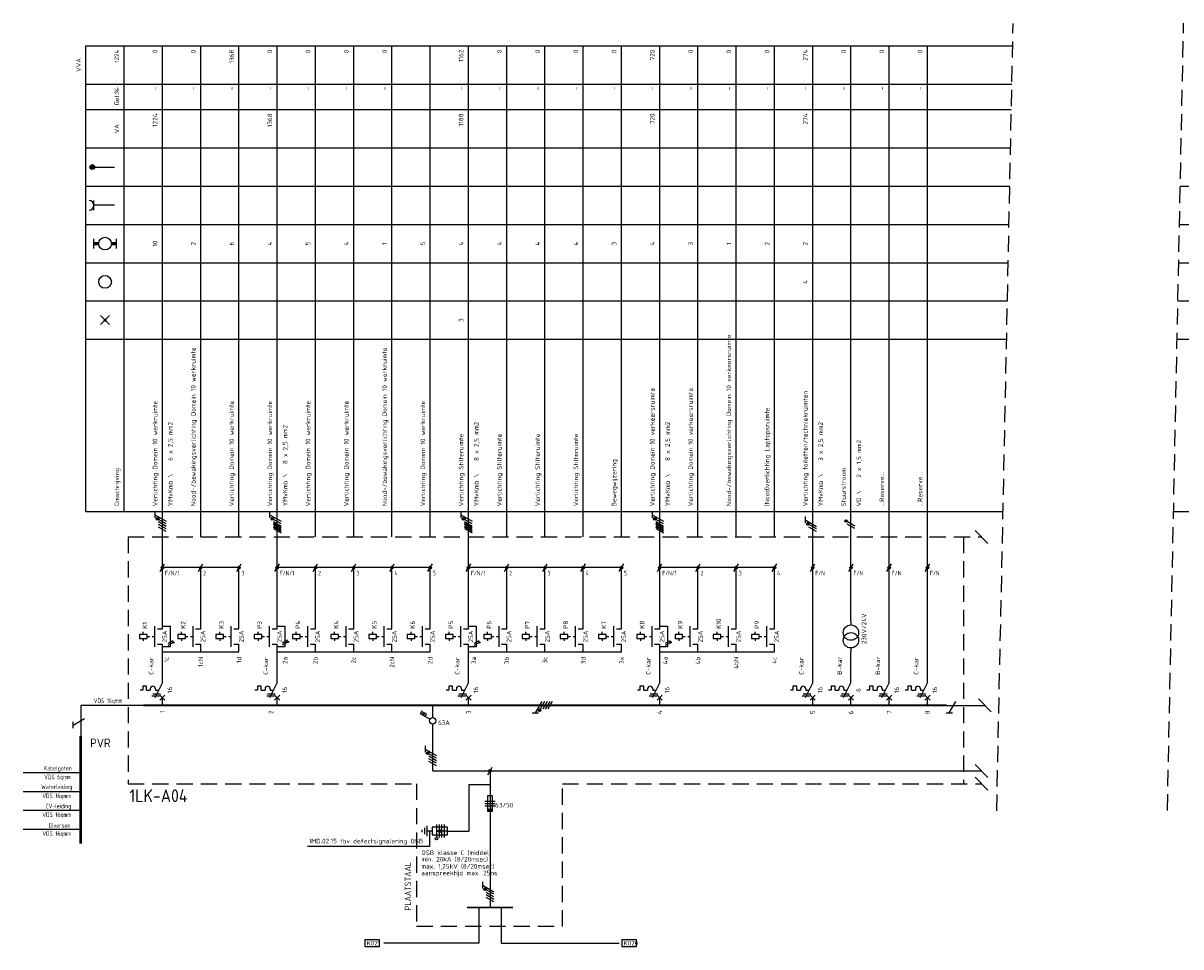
# Model space of a CAD drawing. Extents: x -1224 to 18134, y -20786 to 3554.
# Tile 70 of 88: x 11374 to 11828, y -605 to -243. Entities that reach past the tile are written whole.
import ezdxf
from ezdxf.enums import TextEntityAlignment as Align

# ---------------------------------------------------------------- set-up
doc = ezdxf.new("R2010")
doc.units = 0
doc.linetypes.add('HIDDEN', pattern=[9.525, 6.35, -3.175])
doc.linetypes.add('STABI11', pattern=[2, 1, -1])
doc.layers.get('0').update_dxf_attribs({"linetype": 'CONTINUOUS'})
for name, color, linetype in [('E-principe', 3, 'CONTINUOUS'), ('E-tekst', 2, 'CONTINUOUS'), ('EL$1----', 3, 'CONTINUOUS'), ('EL$1----_1LK-A06', 3, 'CONTINUOUS'), ('EL$1----_1LK-A08', 3, 'CONTINUOUS'), ('EL6131--_KG', 3, 'CONTINUOUS'), ('kast', 1, 'CONTINUOUS')]:
    doc.layers.add(name, color=color, linetype=linetype)
doc.styles.add('BURO-018', font='ISO.shx', dxfattribs={"height": 1.8})
doc.styles.add('BURO-035', font='ISO.shx', dxfattribs={"height": 3.5})
doc.styles.add('BURO-050', font='ISO.shx', dxfattribs={"height": 5})
doc.styles.get("Standard").update_dxf_attribs({"font": 'iso.shx'})

# ---------------------------------------------------------------- blocks, each defined once
blk = doc.blocks.new('RAIL3')
at = {"color": 0, "linetype": 'Continuous'}
for p, q in [((-6, 0), (6, 0)), ((1.73, 3), (-0.87, -1.5)), ((2.98, 3), (0.48, 3))]:
    blk.add_line(p, q, dxfattribs=at)
blk = doc.blocks.new('0302A1_')
at = {"color": 0, "linetype": 'Continuous'}
blk.add_line((-0.87, -1.5), (0.87, 1.5), dxfattribs=at)
at = {"color": 0, "const_width": 0.5}
blk.add_lwpolyline([(-0.25, 0, 1), (0.25, 0, 1)], format="xyb", close=True, dxfattribs=at)
at = {"color": 0, "linetype": 'Continuous'}
blk.add_circle((0, 0), 0.5, dxfattribs=at)
blk = doc.blocks.new('HL3')
at = {"color": 0, "linetype": 'Continuous'}
for p, q in [((-3, 6.98), (-3, 4.48)), ((-3, 5.73), (1.5, 3.13)), ((1.5, 2.13), (-1.5, 3.87)), ((1.5, 1.13), (-1.5, 2.87)), ((1.5, 0.13), (-1.5, 1.87)), ((1.5, -0.87), (-1.5, 0.87))]:
    blk.add_line(p, q, dxfattribs=at)
at = {"color": 0, "linetype": 'Continuous', "const_width": 0.5}
blk.add_lwpolyline([(-1.68, 4.12, 1), (-2.18, 4.12, 1)], format="xyb", close=True, dxfattribs=at)
at = {"color": 0, "linetype": 'Continuous'}
blk.add_circle((-1.93, 4.12), 0.5, dxfattribs=at)
blk = doc.blocks.new('E00515')
at = {"color": 0, "linetype": 'Continuous'}
for p, q in [((6, 1.5), (0, 1.5)), ((0, 1.5), (0, -1.5)), ((0, 0), (4, 0)), ((1.25, -2.5), (1.25, 2.5)), ((2.25, -2.5), (2.25, 2.5)), ((4, 0), (2.5, 0.5)), ((2.5, -0.5), (4, 0)), ((3.25, -2.5), (3.25, 2.5)), ((4.25, -2.5), (4.25, 2.5)), ((6, -1.5), (6, 1.5)), ((6, 0), (8, 0)), ((8, -2), (8, 2)), ((9, -1.25), (9, 1.25)), ((10, -0.5), (10, 0.5)), ((0, -1.5), (6, -1.5))]:
    blk.add_line(p, q, dxfattribs=at)
blk.add_circle((4.25, 3), 0.5, dxfattribs=at)
blk = doc.blocks.new('L1')
at = {"color": 0, "linetype": 'Continuous'}
for p, q in [((-3, 73.98), (-3, 71.48)), ((-3, 72.73), (1.5, 70.13)), ((1.5, 69.13), (-1.5, 70.87)), ((1.5, 68.13), (-1.5, 69.87))]:
    blk.add_line(p, q, dxfattribs=at)
at = {"color": 0, "linetype": 'Continuous', "const_width": 0.5}
blk.add_lwpolyline([(-1.68, 71.12, 1), (-2.18, 71.12, 1)], format="xyb", close=True, dxfattribs=at)
at = {"color": 0, "linetype": 'Continuous'}
blk.add_circle((-1.93, 71.12), 0.5, dxfattribs=at)
blk = doc.blocks.new('00P')
at = {"color": 0, "linetype": 'Continuous'}
for p, q in [((0, 31), (3, 31)), ((3, 31), (3, 23)), ((3, 23), (0, 23))]:
    blk.add_line(p, q, dxfattribs=at)
blk = doc.blocks.new('L3')
at = {"color": 0, "linetype": 'Continuous'}
for p, q in [((-3, 75.98), (-3, 73.48)), ((-3, 74.73), (1.5, 72.13)), ((1.5, 71.13), (-1.5, 72.87)), ((1.5, 70.13), (-1.5, 71.87)), ((1.5, 69.13), (-1.5, 70.87)), ((1.5, 68.13), (-1.5, 69.87))]:
    blk.add_line(p, q, dxfattribs=at)
at = {"color": 0, "linetype": 'Continuous', "const_width": 0.5}
blk.add_lwpolyline([(-1.68, 73.12, 1), (-2.18, 73.12, 1)], format="xyb", close=True, dxfattribs=at)
at = {"color": 0, "linetype": 'Continuous'}
blk.add_circle((-1.93, 73.12), 0.5, dxfattribs=at)
blk = doc.blocks.new('B26')
at = {"color": 0, "linetype": 'Continuous'}
for p, q in [((0, 9), (0, 21)), ((-7.75, 6), (-8.75, 6)), ((-7.75, 7.5), (-7.75, 6)), ((-6.25, 7.5), (-7.75, 7.5)), ((-6.25, 6), (-6.25, 7.5)), ((-6.25, 6), (-4.75, 6)), ((-4.75, 6.5), (-4.75, 6)), ((0, 9), (-3, 3)), ((-2.75, 6.5), (-2.75, 6)), ((-2.75, 6), (-1.5, 6)), ((-4.125, 3.75), (-1.125, 3.75)), ((-3.75, 4.5), (-0.75, 4.5)), ((-1, 4), (1, 2)), ((-1, 2), (1, 4)), ((0, 0), (0, 3))]:
    blk.add_line(p, q, dxfattribs=at)
blk.add_arc((-3.75, 6.5), 1, 0, 180, dxfattribs=at)
at = {"color": 1, "style": 'BURO-018'}
blk.add_attdef('E_VRIJ1', (-3.548, 12), '', height=1.8, rotation=90, dxfattribs=at)
at = {"color": 1, "linetype": 'Continuous', "style": 'BURO-018'}
blk.add_attdef('E_IIA', text='', height=1.8, rotation=90, dxfattribs=at).set_placement((2, 6), align=Align.TOP_CENTER)
blk = doc.blocks.new('M2')
at = {"color": 0, "linetype": 'Continuous'}
for p, q in [((0, 30), (0, 33)), ((-6, 27.75), (-9, 27.75)), ((-9, 27.75), (-9, 26.25)), ((-7.5, 27.75), (-7.5, 28.75)), ((-6, 26.25), (-6, 27.75)), ((-6, 27.25), (-6, 27.25)), ((-3, 23), (-3, 31)), ((-2, 30), (0, 30)), ((-9, 26.25), (-6, 26.25)), ((-7.5, 26.25), (-7.5, 25.25)), ((-2, 24), (0, 24)), ((0, 21), (0, 24))]:
    blk.add_line(p, q, dxfattribs=at)
at = {"color": 0, "linetype": 'STABI11'}
blk.add_line((-6, 27), (-3, 27), dxfattribs=at)
at = {"color": 1, "linetype": 'Continuous', "style": 'BURO-018'}
blk.add_attdef('E_VRIJ1', (-6, 30), '', height=1.8, rotation=90, dxfattribs=at)
blk.add_attdef('E_IMS', text='', height=1.8, rotation=90, dxfattribs=at).set_placement((0, 27), align=Align.TOP_CENTER)
blk = doc.blocks.new('b1s')
at = {"color": 0, "linetype": 'Continuous'}
blk.add_line((0, 33), (0, 54), dxfattribs=at)
blk = doc.blocks.new('m1s')
at = {"color": 0, "linetype": 'Continuous'}
blk.add_line((0, 54), (0, 66), dxfattribs=at)
blk = doc.blocks.new('m1')
at = {"color": 0, "linetype": 'Continuous'}
blk.add_line((0, 21), (0, 33), dxfattribs=at)
blk = doc.blocks.new('M13')
at = {"color": 0, "linetype": 'Continuous'}
for p, q in [((0, 33), (0, 31.5)), ((0, 22.5), (0, 21))]:
    blk.add_line(p, q, dxfattribs=at)
for centre in [(0, 28.5), (0, 25.5)]:
    blk.add_circle(centre, 3, dxfattribs=at)
at = {"color": 1, "linetype": 'Continuous', "style": 'BURO-018'}
blk.add_attdef('E_VRIJ1', (6, 24), '', height=1.8, rotation=90, dxfattribs=at)
blk = doc.blocks.new('KOLNR1')
at = {"color": 0, "linetype": 'Continuous'}
for p, q in [((1.41, -1.41), (-1.41, 1.41)), ((-1.41, -1.41), (1.41, 1.41))]:
    blk.add_line(p, q, dxfattribs=at)
at = {"color": 0, "linetype": 'Continuous', "const_width": 0.5}
blk.add_lwpolyline([(-0.25, 0, 1), (0.25, 0, 1)], format="xyb", close=True, dxfattribs=at)
blk = doc.blocks.new('KOLNR3')
at = {"color": 0, "linetype": 'Continuous'}
blk.add_circle((0, 0), 2, dxfattribs=at)
blk = doc.blocks.new('KOLNR5')
at = {"color": 0, "linetype": 'Continuous'}
for p, q in [((-3.5, -1.5), (-3.5, 1.5)), ((3.5, 1.5), (3.5, -1.5))]:
    blk.add_line(p, q, dxfattribs=at)
at = {"color": 0, "linetype": 'Continuous', "const_width": 1}
for points in [[(-2, 0), (-3.5, 0)], [(2, 0), (3.5, 0)]]:
    blk.add_lwpolyline(points, dxfattribs=at)
at = {"color": 0, "linetype": 'Continuous'}
blk.add_circle((0, 0), 2, dxfattribs=at)
blk = doc.blocks.new('KOLNR6')
at = {"color": 0, "linetype": 'Continuous'}
for p, q in [((-3.5, -1.5), (-3.5, 1.5)), ((3, 0), (-3.5, 0))]:
    blk.add_line(p, q, dxfattribs=at)
blk.add_arc((-5, 0), 1.5, 270, 90, dxfattribs=at)
blk = doc.blocks.new('KOLNR8')
at = {"color": 0, "linetype": 'Continuous'}
blk.add_line((-4, 0), (3, 0), dxfattribs=at)
at = {"color": 0, "linetype": 'Continuous', "const_width": 0.75}
blk.add_lwpolyline([(-4, -0.375, 1), (-4, 0.375, 1)], format="xyb", close=True, dxfattribs=at)
at = {"color": 0, "linetype": 'Continuous'}
blk.add_circle((-4, 0), 0.75, dxfattribs=at)
blk = doc.blocks.new('1P')
at = {"color": 0, "linetype": 'Continuous'}
blk.add_line((1.5, 0.87), (-1.5, -0.87), dxfattribs=at)

msp = doc.modelspace()

# ---------------------------------------------------------------- linework, layer by layer
at = {"color": 1, "linetype": 'Continuous'}
for p, q in [((11736.07, -513), (11738.57, -513)), ((11737.32, -513), (11739.92, -508.5))]:
    msp.add_line(p, q, dxfattribs=at)
at = {"layer": 'E-principe'}
for p, q in [((11421.29, -510), (11396.73, -510)), ((11396.73, -536.47), (11374.17, -536.47)), ((11396.73, -543.87), (11374.17, -543.87)), ((11396.73, -551.26), (11374.17, -551.26)), ((11396.73, -558.66), (11374.17, -558.66))]:
    msp.add_line(p, q, dxfattribs=at)
at = {"layer": 'E-principe', "const_width": 1}
msp.add_lwpolyline([(11396.73, -522), (11396.73, -564.27)], dxfattribs=at)
at = {"layer": 'EL$1----', "linetype": 'HIDDEN'}
for p, q in [((11755.99, -551.31), (11762.37, -242.7)), ((11822.86, -551.21), (11829.23, -242.6))]:
    msp.add_line(p, q, dxfattribs=at)
at = {"layer": 'EL$1----', "linetype": 'Continuous'}
for p, q in [((11700.29, -439.71), (11697.29, -437.98)), ((11700.29, -440.71), (11697.29, -438.98)), ((11530.01, -513.34), (11530.71, -512.13)), ((11530.62, -513.69), (11531.32, -512.48)), ((11531.22, -514.04), (11531.92, -512.83)), ((11534.76, -514.75), (11534.76, -510)), ((11533.68, -515.46), (11530.01, -513.34)), ((11531.83, -514.39), (11532.53, -513.18)), ((11534.76, -535.69), (11534.76, -517.42)), ((11555.26, -547.53), (11559.26, -547.53)), ((11555.26, -548.53), (11559.26, -548.53)), ((11558.26, -545.53), (11556.26, -545.53)), ((11556.26, -545.53), (11556.26, -551.53)), ((11558.26, -551.53), (11558.26, -545.53)), ((11559.26, -549.53), (11555.26, -549.53)), ((11556.26, -551.53), (11558.26, -551.53)), ((11554.26, -579.23), (11554.26, -581.73)), ((11554.26, -580.48), (11558.76, -583.07)), ((11558.76, -584.07), (11555.76, -582.34)), ((11558.76, -585.07), (11555.76, -583.34)), ((11558.76, -586.07), (11555.76, -584.34)), ((11558.76, -587.07), (11555.76, -585.34))]:
    msp.add_line(p, q, dxfattribs=at)
at = {"layer": 'EL$1----'}
for p, q in [((11752.51, -446.53), (11747.44, -441.47)), ((11443.79, -456), (11428.79, -456)), ((11458.79, -456), (11443.79, -456)), ((11488.79, -456), (11473.79, -456)), ((11503.79, -456), (11488.79, -456)), ((11518.79, -456), (11503.79, -456)), ((11533.79, -456), (11518.79, -456)), ((11563.79, -456), (11548.79, -456)), ((11578.79, -456), (11563.79, -456)), ((11593.79, -456), (11578.79, -456)), ((11608.79, -456), (11593.79, -456)), ((11668.79, -456), (11623.79, -456)), ((11753.83, -512.53), (11748.76, -507.47)), ((11534.76, -535.69), (11749.97, -535.69)), ((11557.26, -535.69), (11557.26, -589.21)), ((11752.51, -538.23), (11747.44, -533.16)), ((11752.51, -543.27), (11747.44, -538.2)), ((11548.89, -541), (11557.26, -541)), ((11548.89, -541), (11548.89, -559.27)), ((11533.52, -559.27), (11533.52, -565.28)), ((11540.52, -559.27), (11548.89, -559.27)), ((11533.52, -565.28), (11485.72, -565.28)), ((11552.9, -589.21), (11552.9, -603.24)), ((11561.62, -589.21), (11561.62, -603.24)), ((11552.9, -603.24), (11515.57, -603.24)), ((11561.62, -603.24), (11607.95, -603.24))]:
    msp.add_line(p, q, dxfattribs=at)
at = {"layer": 'EL$1----', "linetype": 'Continuous', "const_width": 0.5}
for points in [[(11697.11, -437.73, 1), (11696.61, -437.73, 1)], [(11555.58, -582.09, 1), (11555.08, -582.09, 1)]]:
    msp.add_lwpolyline(points, format="xyb", close=True, dxfattribs=at)
at = {"layer": 'EL$1----', "linetype": 'Continuous', "const_width": 0.7}
msp.add_lwpolyline([(11548.26, -589.21), (11566.26, -589.21)], dxfattribs=at)
at = {"layer": 'EL$1----', "linetype": 'Continuous'}
for centre, radius in [((11696.86, -437.73), 0.5), ((11534.76, -516.08), 1.25), ((11555.33, -582.09), 0.5)]:
    msp.add_circle(centre, radius, dxfattribs=at)
at = {"layer": 'EL$1----'}
for centre in [(11433.06, -485.34), (11478.06, -485.14), (11553.06, -485.34), (11628.06, -485.34)]:
    msp.add_circle(centre, 0.283, dxfattribs=at)
at = {"layer": 'EL$1----', "linetype": 'Continuous'}
msp.add_solid([(11556.26, -551.53), (11556.26, -550.53), (11558.26, -551.53), (11558.26, -550.53)], dxfattribs=at)
at = {"layer": 'EL$1----_1LK-A06', "color": 1}
for p, q in [((11398.79, -251.5), (11762.18, -251.5)), ((11398.79, -434), (11398.79, -251.5)), ((11413.79, -434), (11413.79, -251.5)), ((11398.79, -266.5), (11761.87, -266.5)), ((11398.79, -276.5), (11761.67, -276.5)), ((11398.79, -291.5), (11761.36, -291.5)), ((11398.79, -306.5), (11761.05, -306.5)), ((11827.91, -306.5), (12217.45, -306.5)), ((11398.79, -321.5), (11760.74, -321.5)), ((11827.6, -321.5), (12217.45, -321.5)), ((11398.79, -336.5), (11760.43, -336.5)), ((11827.29, -336.5), (12217.45, -336.5)), ((11398.79, -351.5), (11760.12, -351.5)), ((11826.98, -351.5), (12217.45, -351.5)), ((11398.79, -366.5), (11759.81, -366.5)), ((11826.67, -366.5), (12217.45, -366.5)), ((11398.79, -434), (11758.41, -434)), ((11825.28, -434), (12217.45, -434))]:
    msp.add_line(p, q, dxfattribs=at)
at = {"layer": 'EL$1----_1LK-A06'}
for p, q in [((11428.79, -444), (11428.79, -251.5)), ((11443.79, -444), (11443.79, -251.5)), ((11458.79, -444), (11458.79, -251.5)), ((11473.79, -444), (11473.79, -251.5)), ((11488.79, -444), (11488.79, -251.5)), ((11503.79, -444), (11503.79, -251.5)), ((11518.79, -444), (11518.79, -251.5)), ((11533.79, -444), (11533.79, -251.5)), ((11548.79, -444), (11548.79, -251.5)), ((11563.79, -444), (11563.79, -251.5)), ((11578.79, -444), (11578.79, -251.5)), ((11593.79, -444), (11593.79, -251.5)), ((11608.79, -444), (11608.79, -251.5)), ((11623.79, -444), (11623.79, -251.5)), ((11638.79, -444), (11638.79, -251.5)), ((11653.79, -444), (11653.79, -251.5)), ((11668.79, -444), (11668.79, -251.5)), ((11683.79, -444), (11683.79, -251.5)), ((11698.79, -444), (11698.79, -251.5)), ((11713.79, -444), (11713.79, -251.5)), ((11728.79, -444), (11728.79, -251.5)), ((11428.79, -489), (11443.79, -489)), ((11443.79, -489), (11458.79, -489)), ((11473.79, -489), (11488.79, -489)), ((11488.79, -489), (11503.79, -489)), ((11503.79, -489), (11518.79, -489)), ((11518.79, -489), (11533.79, -489)), ((11548.79, -489), (11608.79, -489)), ((11623.79, -489), (11668.79, -489))]:
    msp.add_line(p, q, dxfattribs=at)
at = {"layer": 'EL$1----_1LK-A06', "color": 1, "linetype": 'HIDDEN'}
for p, q in [((11415.29, -444), (11749.97, -444)), ((11415.29, -444), (11415.29, -540.73)), ((11742.98, -444), (11742.98, -540.73))]:
    msp.add_line(p, q, dxfattribs=at)
at = {"layer": 'EL$1----_1LK-A06'}
for points in [[(11436.29, -510, 0.7, 0.7, 0), (11421.29, -510, 0.7, 0.7, 0)], [(11451.29, -510, 0.7, 0.7, 0), (11436.29, -510, 0.7, 0.7, 0)], [(11466.29, -510, 0.7, 0.7, 0), (11451.29, -510, 0.7, 0.7, 0)], [(11481.29, -510, 0.7, 0.7, 0), (11466.29, -510, 0.7, 0.7, 0)], [(11496.29, -510, 0.7, 0.7, 0), (11481.29, -510, 0.7, 0.7, 0)], [(11511.29, -510, 0.7, 0.7, 0), (11496.29, -510, 0.7, 0.7, 0)], [(11526.29, -510, 0.7, 0.7, 0), (11511.29, -510, 0.7, 0.7, 0)], [(11541.29, -510, 0.7, 0.7, 0), (11526.29, -510, 0.7, 0.7, 0)], [(11556.29, -510, 0.7, 0.7, 0), (11541.29, -510, 0.7, 0.7, 0)], [(11571.29, -510, 0.7, 0.7, 0), (11556.29, -510, 0.7, 0.7, 0)], [(11586.29, -510, 0.7, 0.7, 0), (11571.29, -510, 0.7, 0.7, 0)], [(11601.29, -510, 0.7, 0.7, 0), (11586.29, -510, 0.7, 0.7, 0)], [(11616.29, -510, 0.7, 0.7, 0), (11601.29, -510, 0.7, 0.7, 0)], [(11631.29, -510, 0.7, 0.7, 0), (11616.29, -510, 0.7, 0.7, 0)], [(11646.29, -510, 0.7, 0.7, 0), (11631.29, -510, 0.7, 0.7, 0)], [(11661.29, -510, 0.7, 0.7, 0), (11646.29, -510, 0.7, 0.7, 0)], [(11676.29, -510, 0.7, 0.7, 0), (11661.29, -510, 0.7, 0.7, 0)], [(11691.29, -510, 0.7, 0.7, 0), (11676.29, -510, 0.7, 0.7, 0)], [(11706.29, -510, 0.7, 0.7, 0), (11691.29, -510, 0.7, 0.7, 0)], [(11721.29, -510, 0.7, 0.7, 0), (11706.29, -510, 0.7, 0.7, 0)], [(11736.29, -510, 0.7, 0.7, 0), (11721.29, -510, 0.7, 0.7, 0)]]:
    msp.add_lwpolyline(points, format="xyseb", dxfattribs=at)
at = {"layer": 'EL$1----_1LK-A08', "color": 2}
for p, q in [((11508.3, -601.82), (11513.83, -601.82)), ((11508.3, -604.66), (11508.3, -601.82)), ((11513.83, -601.82), (11513.83, -604.66)), ((11609.08, -601.82), (11614.61, -601.82)), ((11609.08, -604.66), (11609.08, -601.82)), ((11614.61, -601.82), (11614.61, -604.66)), ((11513.83, -604.66), (11508.3, -604.66)), ((11614.61, -604.66), (11609.08, -604.66))]:
    msp.add_line(p, q, dxfattribs=at)
at = {"layer": 'EL6131--_KG'}
for p, q in [((11472.29, -438.65), (11475.29, -440.38)), ((11472.29, -439.65), (11475.29, -441.38)), ((11547.29, -438.65), (11550.29, -440.38)), ((11547.29, -439.65), (11550.29, -441.38)), ((11622.29, -438.65), (11625.29, -440.38)), ((11622.29, -439.65), (11625.29, -441.38)), ((11472.29, -440.65), (11475.29, -442.38)), ((11547.29, -440.65), (11550.29, -442.38)), ((11622.29, -440.65), (11625.29, -442.38)), ((11736.29, -510), (11751.29, -510))]:
    msp.add_line(p, q, dxfattribs=at)
at = {"layer": 'kast', "color": 1, "linetype": 'HIDDEN'}
for p, q in [((11415.29, -540.73), (11528.42, -540.73)), ((11585.66, -540.73), (11749.97, -540.73))]:
    msp.add_line(p, q, dxfattribs=at)
at = {"layer": 'kast', "linetype": 'HIDDEN'}
for p, q in [((11528.42, -540.73), (11528.42, -596.62)), ((11585.66, -596.62), (11585.66, -540.73)), ((11528.42, -596.62), (11585.66, -596.62))]:
    msp.add_line(p, q, dxfattribs=at)

# ---------------------------------------------------------------- block references
at = {"layer": 'E-principe', "xscale": -1, "rotation": 90}
msp.add_blockref('RAIL3', (11396.73, -516), dxfattribs=at)
at = {"layer": 'EL$1----'}
for name, p in [('L3', (11428.79, -510)), ('L3', (11473.79, -510)), ('L3', (11548.79, -510)), ('L3', (11623.79, -510)), ('L1', (11683.79, -510)), ('0302A1_', (11428.79, -456)), ('0302A1_', (11428.79, -456)), ('0302A1_', (11443.79, -456)), ('0302A1_', (11458.79, -456)), ('0302A1_', (11473.79, -456)), ('0302A1_', (11473.79, -456)), ('0302A1_', (11488.79, -456)), ('0302A1_', (11503.79, -456)), ('0302A1_', (11518.79, -456)), ('0302A1_', (11533.79, -456)), ('0302A1_', (11548.79, -456)), ('0302A1_', (11548.79, -456)), ('0302A1_', (11563.79, -456)), ('0302A1_', (11578.79, -456)), ('0302A1_', (11593.79, -456)), ('0302A1_', (11608.79, -456)), ('0302A1_', (11623.79, -456)), ('0302A1_', (11623.79, -456)), ('0302A1_', (11638.79, -456)), ('0302A1_', (11653.79, -456)), ('0302A1_', (11668.79, -456)), ('0302A1_', (11683.79, -456)), ('0302A1_', (11683.79, -456)), ('0302A1_', (11698.79, -456)), ('0302A1_', (11698.79, -456)), ('0302A1_', (11713.79, -456)), ('0302A1_', (11713.79, -456)), ('0302A1_', (11728.79, -456)), ('0302A1_', (11728.79, -456)), ('00P', (11428.79, -510)), ('00P', (11473.79, -510)), ('00P', (11548.79, -510)), ('00P', (11623.79, -510)), ('HL3', (11534.76, -532.85)), ('0302A1_', (11557.26, -535.69))]:
    msp.add_blockref(name, p, dxfattribs=at)
at = {"layer": 'EL$1----', "xscale": 0.6399999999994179, "yscale": 0.6399999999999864, "zscale": 0.6400000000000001}
for p in [(11431.87, -485.26), (11431.87, -486.03), (11476.87, -485.06), (11476.87, -485.83), (11551.87, -485.26), (11551.87, -486.03), (11626.87, -485.26), (11626.87, -486.03)]:
    msp.add_blockref('1P', p, dxfattribs=at)
at = {"layer": 'EL$1----', "color": 1, "rotation": 90}
msp.add_blockref('HL3', (11580.79, -510), dxfattribs=at)
at = {"layer": 'EL$1----', "rotation": 180}
msp.add_blockref('E00515', (11540.52, -559.27), dxfattribs=at)
at = {"layer": 'EL$1----_1LK-A06', "xscale": 1.25, "yscale": 1.25, "zscale": 1.25}
for name, p in [('KOLNR8', (11406.29, -299)), ('KOLNR6', (11406.29, -314)), ('KOLNR5', (11406.29, -329)), ('KOLNR3', (11406.29, -344)), ('KOLNR1', (11406.29, -359))]:
    msp.add_blockref(name, p, dxfattribs=at)
at = {"layer": 'EL$1----_1LK-A06'}
for name, p in [('m1s', (11428.79, -510)), ('m1s', (11473.79, -510)), ('m1s', (11548.79, -510)), ('m1s', (11623.79, -510)), ('m1s', (11683.79, -510)), ('m1s', (11698.79, -510)), ('m1s', (11713.79, -510)), ('m1s', (11728.79, -510)), ('b1s', (11428.79, -510)), ('b1s', (11443.79, -510)), ('b1s', (11458.79, -510)), ('b1s', (11473.79, -510)), ('b1s', (11488.79, -510)), ('b1s', (11503.79, -510)), ('b1s', (11518.79, -510)), ('b1s', (11533.79, -510)), ('b1s', (11548.79, -510)), ('b1s', (11563.79, -510)), ('b1s', (11578.79, -510)), ('b1s', (11593.79, -510)), ('b1s', (11608.79, -510)), ('b1s', (11623.79, -510)), ('b1s', (11638.79, -510)), ('b1s', (11653.79, -510)), ('b1s', (11668.79, -510)), ('b1s', (11683.79, -510)), ('b1s', (11698.79, -510)), ('b1s', (11713.79, -510)), ('b1s', (11728.79, -510)), ('m1', (11683.79, -510)), ('m1', (11713.79, -510)), ('m1', (11728.79, -510))]:
    msp.add_blockref(name, p, dxfattribs=at)
for name, p, values in [('M2', (11653.79, -510), {'E_IMS': '25A', 'E_VRIJ1': 'K10'}), ('M13', (11698.79, -510), {'E_VRIJ1': '230V/24V'}), ('M2', (11428.79, -510), {'E_IMS': '25A', 'E_VRIJ1': 'K1'}), ('M2', (11443.79, -510), {'E_IMS': '25A', 'E_VRIJ1': 'K2'}), ('M2', (11458.79, -510), {'E_IMS': '25A', 'E_VRIJ1': 'K3'}), ('M2', (11473.79, -510), {'E_IMS': '25A', 'E_VRIJ1': 'P3'}), ('M2', (11488.79, -510), {'E_IMS': '25A', 'E_VRIJ1': 'P4'}), ('M2', (11503.79, -510), {'E_IMS': '25A', 'E_VRIJ1': 'K4'}), ('M2', (11518.79, -510), {'E_IMS': '25A', 'E_VRIJ1': 'K5'}), ('M2', (11533.79, -510), {'E_IMS': '25A', 'E_VRIJ1': 'K6'}), ('M2', (11548.79, -510), {'E_IMS': '25A', 'E_VRIJ1': 'P5'}), ('M2', (11563.79, -510), {'E_IMS': '25A', 'E_VRIJ1': 'P6'}), ('M2', (11578.79, -510), {'E_IMS': '25A', 'E_VRIJ1': 'P7'}), ('M2', (11593.79, -510), {'E_IMS': '25A', 'E_VRIJ1': 'P8'}), ('M2', (11608.79, -510), {'E_IMS': '25A', 'E_VRIJ1': 'K7'}), ('M2', (11623.79, -510), {'E_IMS': '25A', 'E_VRIJ1': 'K8'}), ('M2', (11638.79, -510), {'E_IMS': '25A', 'E_VRIJ1': 'K9'}), ('M2', (11668.79, -510), {'E_IMS': '25A', 'E_VRIJ1': 'P9'}), ('B26', (11428.79, -510), {'E_IIA': '16', 'E_VRIJ1': 'C-kar'}), ('B26', (11473.79, -510), {'E_IIA': '16', 'E_VRIJ1': 'C-kar'}), ('B26', (11548.79, -510), {'E_IIA': '16', 'E_VRIJ1': 'C-kar'}), ('B26', (11623.79, -510), {'E_IIA': '16', 'E_VRIJ1': 'C-kar'}), ('B26', (11683.79, -510), {'E_IIA': '16', 'E_VRIJ1': 'C-kar'}), ('B26', (11698.79, -510), {'E_IIA': '6', 'E_VRIJ1': 'B-kar'}), ('B26', (11713.79, -510), {'E_IIA': '16', 'E_VRIJ1': 'B-kar'}), ('B26', (11728.79, -510), {'E_IIA': '16', 'E_VRIJ1': 'C-kar'})]:
    msp.add_blockref(name, p, dxfattribs=at).add_auto_attribs(values)

# ---------------------------------------------------------------- texts
at = {"layer": 'E-principe', "color": 2, "style": 'BURO-035'}
msp.add_text('PVR', height=3.5, dxfattribs=at).set_placement((11400.43, -526.52))
at = {"layer": 'E-tekst', "color": 1, "width": 0.8}
for s, p in [('F/N/1', (11429.81, -459.07)), ('2', (11444.81, -459.07)), ('3', (11459.81, -459.07)), ('F/N/1', (11474.81, -459.07)), ('2', (11489.81, -459.07)), ('3', (11504.81, -459.07)), ('4', (11519.81, -459.07)), ('5', (11534.81, -459.07)), ('F/N/1', (11549.81, -459.07)), ('2', (11564.81, -459.07)), ('3', (11579.81, -459.07)), ('4', (11594.81, -459.07)), ('5', (11609.81, -459.07)), ('F/N/1', (11624.81, -459.07)), ('2', (11639.81, -459.07)), ('3', (11654.81, -459.07)), ('4', (11669.81, -459.07)), ('F/N', (11684.81, -459.07)), ('F/N', (11699.81, -459.07)), ('F/N', (11714.81, -459.07)), ('F/N', (11729.81, -459.07)), ('VDS 16qmm', (11401.87, -509.09)), ('Kabelgoten', (11382.32, -535.53)), ('VDS 6qmm', (11382.42, -538.96)), ('Waterleiding', (11381.29, -542.82)), ('VDS 16qmm', (11381.7, -546.35)), ('CV-leiding', (11383.04, -550.37)), ('VDS 16qmm', (11381.7, -553.75)), ('Diversen', (11384.17, -558)), ('VDS 16qmm', (11381.7, -561.14))]:
    msp.add_text(s, height=1.8, dxfattribs=at).set_placement(p)
at = {"layer": 'EL$1----', "color": 1, "style": 'BURO-018'}
msp.add_text('63A', height=1.8, dxfattribs=at).set_placement((11539.19, -515.92), align=Align.TOP_CENTER)
msp.add_text('63/50', height=1.8, dxfattribs=at).set_placement((11566.36, -548.22), align=Align.TOP_RIGHT)
for s, p in [('IMD.02.15 tbv defectsignalering OSB', (11486.5, -564.11)), ('OSB klasse C (middel)', (11530.33, -568.65)), ('min. 20kA (8/20msec)', (11530.33, -571.22)), ('max. 1,25kV (8/20msec)', (11530.33, -574.01)), ('aanspreektijd max. 25ns', (11530.33, -576.61))]:
    msp.add_text(s, height=1.8, dxfattribs=at).set_placement(p)
for s, p in [('K021', (11508.84, -602.31)), ('K020', (11609.62, -602.31))]:
    msp.add_text(s, height=1.8, dxfattribs=at).set_placement(p, align=Align.TOP_LEFT)
at = {"layer": 'EL$1----_1LK-A06', "color": 1, "style": 'BURO-018'}
for s, p in [('1224', (11411.79, -253)), ('0', (11426.79, -253)), ('0', (11441.79, -253)), ('1368', (11456.79, -253)), ('0', (11471.79, -253)), ('0', (11486.79, -253)), ('0', (11501.79, -253)), ('0', (11516.79, -253)), ('1162', (11546.79, -253)), ('0', (11561.79, -253)), ('0', (11576.79, -253)), ('0', (11591.79, -253)), ('0', (11606.79, -253)), ('720', (11621.79, -253)), ('0', (11636.79, -253)), ('0', (11651.79, -253)), ('0', (11666.79, -253)), ('274', (11681.79, -253)), ('0', (11696.79, -253)), ('0', (11711.79, -253)), ('0', (11726.79, -253)), ('-', (11411.79, -267.5)), ('-', (11426.79, -267.5)), ('-', (11441.79, -267.5)), ('-', (11456.79, -267.5)), ('-', (11471.79, -267.5)), ('-', (11486.79, -267.5)), ('-', (11501.79, -267.5)), ('-', (11516.79, -267.5)), ('-', (11546.79, -267.5)), ('-', (11561.79, -267.5)), ('-', (11576.79, -267.5)), ('-', (11591.79, -267.5)), ('-', (11606.79, -267.5)), ('-', (11621.79, -267.5)), ('-', (11636.79, -267.5)), ('-', (11651.79, -267.5)), ('-', (11666.79, -267.5)), ('-', (11681.79, -267.5)), ('-', (11696.79, -267.5)), ('-', (11711.79, -267.5)), ('-', (11726.79, -267.5)), ('1224', (11426.79, -278)), ('1368', (11471.79, -278)), ('1188', (11546.79, -278)), ('720', (11621.79, -278)), ('274', (11681.79, -278))]:
    msp.add_text(s, height=1.8, rotation=90, dxfattribs=at).set_placement(p, align=Align.RIGHT)
for s, p in [('VVA', (11396.79, -259)), ('Gel.%', (11411.79, -271.5)), ('VA', (11411.79, -284)), ('10', (11426.79, -329)), ('2', (11441.79, -329)), ('6', (11456.79, -329)), ('4', (11471.79, -329)), ('5', (11486.79, -329)), ('4', (11501.79, -329)), ('1', (11516.79, -329)), ('5', (11531.79, -329)), ('4', (11546.79, -329)), ('4', (11561.79, -329)), ('4', (11576.79, -329)), ('4', (11591.79, -329)), ('3', (11606.79, -329)), ('4', (11621.79, -329)), ('3', (11636.79, -329)), ('1', (11651.79, -329)), ('2', (11666.79, -329)), ('2', (11681.79, -329)), ('4', (11681.79, -344)), ('3', (11546.79, -359))]:
    msp.add_text(s, height=1.8, rotation=90, dxfattribs=at).set_placement(p, align=Align.CENTER)
for s, p in [('Nood-/bewakingsverlichting Domein 10 verkeersruimte', (11651.79, -432)), ('Nood-/bewakingsverlichting Domein 10 werkruimte', (11441.79, -432)), ('Nood-/bewakingsverlichting Domein 10 werkruimte', (11516.79, -432)), ('Verlichting Domein 10 verkeersruimte', (11621.79, -432)), ('Verlichting Domein 10 verkeersruimte', (11636.79, -432)), ('Verlichting toiletten/techniekruimten', (11681.79, -432)), ('Verlichting Domein 10 werkruimte', (11426.79, -432)), ('Verlichting Domein 10 werkruimte', (11456.79, -432)), ('Verlichting Domein 10 werkruimte', (11471.79, -432)), ('Verlichting Domein 10 werkruimte', (11486.79, -432)), ('Verlichting Domein 10 werkruimte', (11501.79, -432)), ('Verlichting Domein 10 werkruimte', (11531.79, -432)), ('(Nood)verlichting Laptopsruimte', (11666.79, -432)), ('YMvKmb \\    6 x 2,5 mm2', (11432.79, -432)), ('YMvKmb \\   8 x 2,5 mm2', (11477.79, -432)), ('Verlichting Stilteruimte', (11546.79, -432)), ('YMvKmb \\    8 x 2,5 mm2', (11552.79, -432)), ('Verlichting Stilteruimte', (11561.79, -432)), ('Verlichting Stilteruimte', (11576.79, -432)), ('Verlichting Stilteruimte', (11591.79, -432)), ('YMvKmb \\    8 x 2,5 mm2', (11627.79, -432)), ('YMvKmb \\    3 x 2,5 mm2', (11687.79, -432)), ('VD \\    2 x 1,5 mm2', (11702.79, -432)), ('Omschrijving', (11411.79, -432)), ('Bewegwijzering', (11606.79, -432)), ('Stuurstroom', (11696.79, -432)), ('...Reserve...', (11711.79, -432)), ('...Reserve...', (11726.79, -432))]:
    msp.add_text(s, height=1.8, rotation=90, dxfattribs=at).set_placement(p)
for s, p in [('1c', (11430.4, -491)), ('1cN', (11443.79, -491)), ('1d', (11458.79, -491)), ('2a', (11476.87, -491)), ('2b', (11488.79, -491)), ('2c', (11503.79, -491)), ('2cN', (11518.79, -491)), ('2d', (11533.79, -491)), ('3a', (11550.83, -491)), ('3b', (11563.79, -491)), ('3c', (11578.79, -491)), ('3d', (11593.79, -491)), ('3x', (11608.79, -491)), ('4a', (11625.95, -491)), ('4b', (11638.79, -491)), ('4bN', (11653.79, -491)), ('4c', (11668.79, -491)), ('1', (11428.79, -512)), ('2', (11471.37, -512)), ('3', (11548.79, -512)), ('4', (11623.79, -512)), ('5', (11683.79, -512)), ('6', (11698.79, -512)), ('7', (11713.79, -512)), ('8', (11728.79, -512))]:
    msp.add_text(s, height=1.8, rotation=90, dxfattribs=at).set_placement(p, align=Align.MIDDLE_RIGHT)
at = {"layer": 'kast', "color": 2, "style": 'BURO-050'}
msp.add_text('1LK-A04', height=5, dxfattribs=at).set_placement((11438.61, -545.43), align=Align.MIDDLE_RIGHT)
at = {"layer": 'kast', "color": 2, "linetype": 'HIDDEN', "style": 'BURO-018'}
msp.add_text('PLAATSTAAL', height=2.5, rotation=90, dxfattribs=at).set_placement((11525.05, -571.37), align=Align.MIDDLE_RIGHT)

doc.saveas('drawing.dxf')
